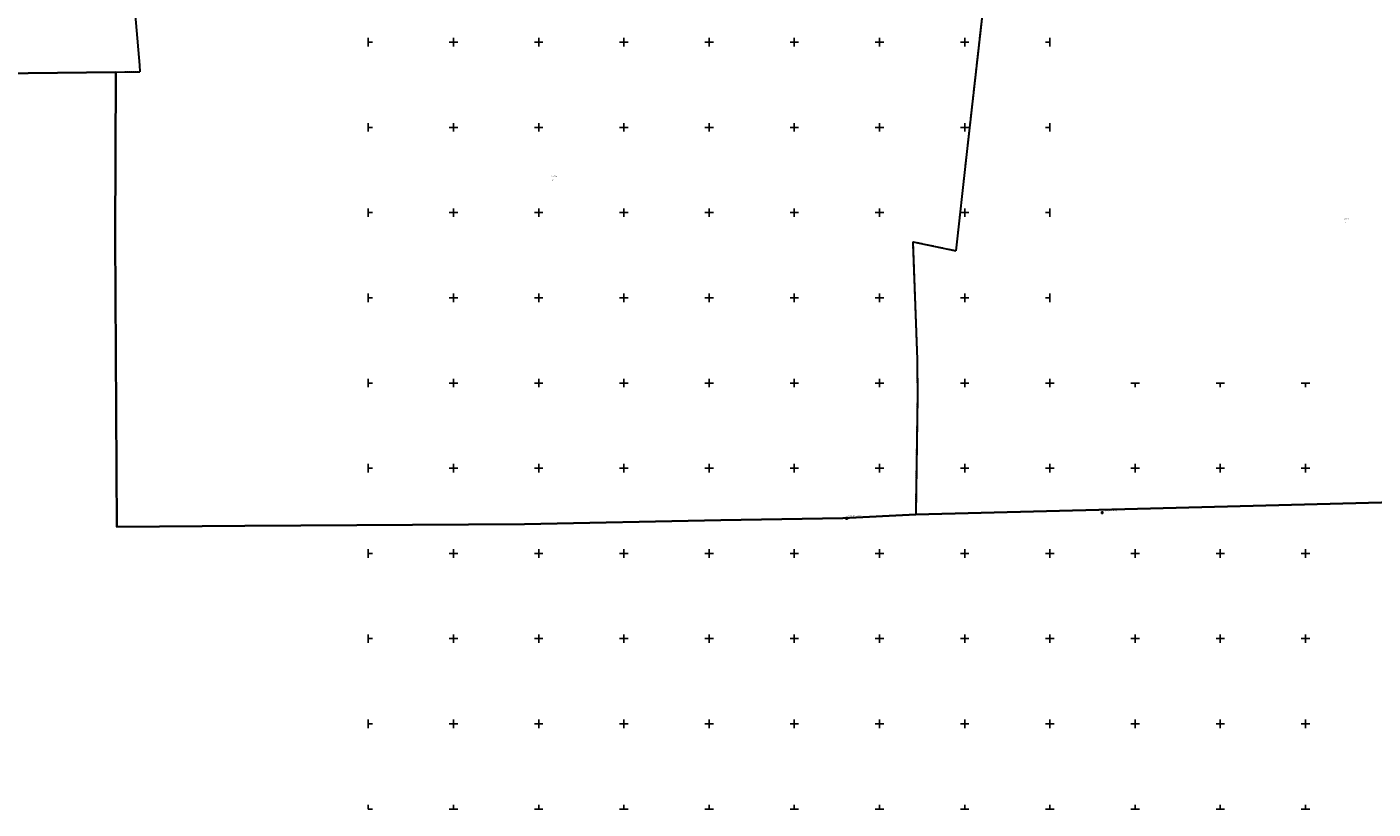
# Model space of a CAD drawing. Header units: metres. Extents: x 5548743 to 5556416, y 5707500 to 5714000.
# Tile 50 of 203: x 5553999 to 5555579, y 5707500 to 5708418. Entities that reach past the tile are written whole.
import ezdxf
from ezdxf.enums import TextEntityAlignment as Align

# ---------------------------------------------------------------- set-up
doc = ezdxf.new("R2010")
doc.units = ezdxf.units.M
doc.header["$MEASUREMENT"] = 0
doc.linetypes.add('1.5_0.75', pattern=[2.25, 1.5, -0.75])
doc.linetypes.add('219-1000', pattern=[0])
doc.layers.get('0').update_dxf_attribs({"color": 2, "linetype": 'CONTINUOUS', "lineweight": 5})
for name, color, linetype in [('210-oznaczenie konturu użytku gruntowego', 7, 'CONTINUOUS'), ('211-numer działki ewidencyjnej', 7, 'CONTINUOUS'), ('216-obręb ewidencyjny', 7, 'CONTINUOUS'), ('218-kontur użytku gruntowego', 7, 'CONTINUOUS'), ('219-działka ewidencyjna', 7, 'CONTINUOUS'), ('Szczegółowa osnowa geodezyjna pozioma', 7, 'CONTINUOUS'), ('Szczegółowa osnowa geodezyjna pozioma-Atr103', 7, 'CONTINUOUS'), ('Wstawianie ramki sekcyjnej z opisem', 7, 'CONTINUOUS')]:
    doc.layers.add(name, color=color, linetype=linetype)
doc.styles.get("Standard").update_dxf_attribs({"font": 'Working1250', "width": 0.75})

# ---------------------------------------------------------------- blocks, each defined once
blk = doc.blocks.new('OSSP')
at = {"color": 0}
for p, q in [((-0.939, 0.938), (-0.939, -0.938)), ((-0.939, 0.938), (-0.939, -0.938)), ((0.936, 0.938), (-0.939, 0.938)), ((0.936, 0.938), (-0.939, 0.938)), ((0.45, 0), (-0.45, 0)), ((0.45, 0), (-0.45, 0)), ((0, -0.45), (0, 0.45)), ((0, -0.45), (0, 0.45)), ((0.936, -0.938), (0.936, 0.938)), ((0.936, -0.938), (0.936, 0.938)), ((-0.939, -0.938), (0.936, -0.938)), ((-0.939, -0.938), (0.936, -0.938))]:
    blk.add_line(p, q, dxfattribs=at)
blk = doc.blocks.new('RAMKA1000K')
at = {"color": 0}
for p, q in [((0, 495), (0, 500)), ((0, 500), (5, 500)), ((95, 500), (105, 500)), ((100, 495), (100, 500)), ((195, 500), (205, 500)), ((200, 495), (200, 500)), ((295, 500), (305, 500)), ((300, 495), (300, 500)), ((395, 500), (405, 500)), ((400, 495), (400, 500)), ((495, 500), (505, 500)), ((500, 495), (500, 500)), ((595, 500), (605, 500)), ((600, 495), (600, 500)), ((695, 500), (705, 500)), ((700, 495), (700, 500)), ((795, 500), (800, 500)), ((800, 495), (800, 500)), ((0, 395), (0, 405)), ((0, 400), (5, 400)), ((95, 400), (105, 400)), ((100, 395), (100, 405)), ((195, 400), (205, 400)), ((200, 395), (200, 405)), ((295, 400), (305, 400)), ((300, 395), (300, 405)), ((395, 400), (405, 400)), ((400, 395), (400, 405)), ((495, 400), (505, 400)), ((500, 395), (500, 405)), ((595, 400), (605, 400)), ((600, 395), (600, 405)), ((695, 400), (705, 400)), ((700, 395), (700, 405)), ((795, 400), (800, 400)), ((800, 395), (800, 405)), ((0, 295), (0, 305)), ((100, 295), (100, 305)), ((200, 295), (200, 305)), ((300, 295), (300, 305)), ((400, 295), (400, 305)), ((500, 295), (500, 305)), ((600, 295), (600, 305)), ((700, 295), (700, 305)), ((800, 295), (800, 305)), ((0, 300), (5, 300)), ((95, 300), (105, 300)), ((195, 300), (205, 300)), ((295, 300), (305, 300)), ((395, 300), (405, 300)), ((495, 300), (505, 300)), ((595, 300), (605, 300)), ((695, 300), (705, 300)), ((795, 300), (800, 300)), ((0, 195), (0, 205)), ((0, 200), (5, 200)), ((95, 200), (105, 200)), ((100, 195), (100, 205)), ((195, 200), (205, 200)), ((200, 195), (200, 205)), ((295, 200), (305, 200)), ((300, 195), (300, 205)), ((395, 200), (405, 200)), ((400, 195), (400, 205)), ((495, 200), (505, 200)), ((500, 195), (500, 205)), ((595, 200), (605, 200)), ((600, 195), (600, 205)), ((695, 200), (705, 200)), ((700, 195), (700, 205)), ((795, 200), (800, 200)), ((800, 195), (800, 205)), ((0, 95), (0, 105)), ((0, 100), (5, 100)), ((95, 100), (105, 100)), ((100, 95), (100, 105)), ((195, 100), (205, 100)), ((200, 95), (200, 105)), ((295, 100), (305, 100)), ((300, 95), (300, 105)), ((395, 100), (405, 100)), ((400, 95), (400, 105)), ((495, 100), (505, 100)), ((500, 95), (500, 105)), ((595, 100), (605, 100)), ((600, 95), (600, 105)), ((695, 100), (705, 100)), ((700, 95), (700, 105)), ((795, 100), (800, 100)), ((800, 95), (800, 105)), ((0, 0), (0, 5)), ((0, 0), (5, 0)), ((95, 0), (105, 0)), ((100, 0), (100, 5)), ((195, 0), (205, 0)), ((200, 0), (200, 5)), ((295, 0), (305, 0)), ((300, 0), (300, 5)), ((395, 0), (405, 0)), ((400, 0), (400, 5)), ((495, 0), (505, 0)), ((500, 0), (500, 5)), ((595, 0), (605, 0)), ((600, 0), (600, 5)), ((695, 0), (705, 0)), ((700, 0), (700, 5)), ((795, 0), (800, 0)), ((800, 0), (800, 5))]:
    blk.add_line(p, q, dxfattribs=at)

msp = doc.modelspace()

# ---------------------------------------------------------------- linework, layer by layer
at = {"layer": '216-obręb ewidencyjny', "color": 4, "linetype": 'Continuous', "lineweight": 35, "flags": 128}
msp.add_lwpolyline([(5553657.79, 5708359.66), (5554103.66, 5708364.87), (5554102.87, 5708171.42), (5554104.77, 5707831.27), (5554255.1, 5707832.41), (5554583.29, 5707834.5), (5554813.76, 5707839.08), (5554956.87, 5707841.23), (5555042.47, 5707845.9), (5555272.59, 5707851.62), (5555619.4, 5707860.46)], dxfattribs=at)
at = {"layer": '218-kontur użytku gruntowego', "color": 70, "linetype": '1.5_0.75', "lineweight": 18, "flags": 128}
for points in [[(5554113.27, 5708585.73), (5554131.55, 5708373.18)], [(5555130.55, 5708521.77), (5555101.68, 5708264.77)], [(5555101.68, 5708264.77), (5555130.55, 5708521.77)], [(5554131.55, 5708373.18), (5554131.91, 5708365.29)], [(5554103.66, 5708364.87), (5554102.87, 5708171.42)], [(5554131.91, 5708365.29), (5554103.66, 5708364.87)], [(5555101.68, 5708264.77), (5555089.64, 5708155.3)], [(5555089.64, 5708155.3), (5555101.68, 5708264.77)], [(5554102.87, 5708171.42), (5554104.77, 5707831.27)], [(5555089.64, 5708155.3), (5555038.99, 5708165.88)], [(5555038.99, 5708165.88), (5555044.19, 5708027.6)], [(5555044.19, 5708027.6), (5555038.99, 5708165.88)], [(5555038.99, 5708165.88), (5555089.64, 5708155.3)], [(5555044.19, 5708027.6), (5555044.5, 5707984.34)], [(5555044.5, 5707984.34), (5555044.19, 5708027.6)], [(5555044.5, 5707984.34), (5555042.47, 5707845.9)], [(5555042.47, 5707845.9), (5555044.5, 5707984.34)], [(5554956.87, 5707841.23), (5555042.47, 5707845.9)], [(5555042.47, 5707845.9), (5555272.59, 5707851.62)], [(5555272.59, 5707851.62), (5555619.4, 5707860.46)], [(5554104.77, 5707831.27), (5554255.1, 5707832.41)], [(5554255.1, 5707832.41), (5554583.29, 5707834.5)], [(5554583.29, 5707834.5), (5554813.76, 5707839.08)], [(5554813.76, 5707839.08), (5554956.87, 5707841.23)]]:
    msp.add_lwpolyline(points, dxfattribs=at)
at = {"layer": '219-działka ewidencyjna', "color": 94, "linetype": '219-1000', "lineweight": 30, "flags": 128}
for points in [[(5554113.27, 5708585.73), (5554131.55, 5708373.18)], [(5555130.55, 5708521.77), (5555101.68, 5708264.77)], [(5554131.55, 5708373.18), (5554131.91, 5708365.29)], [(5554103.66, 5708364.87), (5554102.87, 5708171.42)], [(5554103.66, 5708364.87), (5554131.91, 5708365.29)], [(5555101.68, 5708264.77), (5555089.64, 5708155.3)], [(5554102.87, 5708171.42), (5554104.77, 5707831.27)], [(5555038.99, 5708165.88), (5555044.19, 5708027.6)], [(5555038.99, 5708165.88), (5555089.64, 5708155.3)], [(5555044.19, 5708027.6), (5555044.5, 5707984.34)], [(5555044.5, 5707984.34), (5555042.47, 5707845.9)], [(5555042.47, 5707845.9), (5554956.87, 5707841.23)], [(5555272.59, 5707851.62), (5555042.47, 5707845.9)], [(5555619.4, 5707860.46), (5555272.59, 5707851.62)], [(5554104.77, 5707831.27), (5554255.1, 5707832.41)], [(5554255.1, 5707832.41), (5554583.29, 5707834.5)], [(5554583.29, 5707834.5), (5554813.76, 5707839.08)], [(5554813.76, 5707839.08), (5554956.87, 5707841.23)]]:
    msp.add_lwpolyline(points, dxfattribs=at)

# ---------------------------------------------------------------- block references
at = {"layer": 'Szczegółowa osnowa geodezyjna pozioma', "color": 252, "linetype": 'Continuous', "lineweight": 13}
for p in [(5555261.354, 5707847.872), (5554961.47, 5707841.279)]:
    msp.add_blockref('OSSP', p, dxfattribs=at)
at = {"layer": 'Wstawianie ramki sekcyjnej z opisem', "color": 8, "linetype": 'Continuous', "lineweight": 5}
for p in [(5554400, 5708000), (5554400, 5708000), (5554400, 5708000), (5554400, 5708000), (5554400, 5707500), (5554400, 5707500), (5554400, 5707500), (5554400, 5707500), (5555200, 5707500), (5555200, 5707500), (5555200, 5707500), (5555200, 5707500)]:
    msp.add_blockref('RAMKA1000K', p, dxfattribs=at)

# ---------------------------------------------------------------- texts
at = {"layer": '210-oznaczenie konturu użytku gruntowego', "color": 70, "linetype": 'Continuous', "lineweight": 18, "width": 0.79}
for p in [(5554615.26, 5708237.93), (5555545.22, 5708187.28)]:
    msp.add_text('Ls', height=1.5, dxfattribs=at).set_placement(p)
at = {"layer": '211-numer działki ewidencyjnej', "color": 94, "linetype": 'Continuous', "lineweight": 30, "width": 0.79}
for s, p in [('279/18', (5554615.17, 5708241.93)), ('277/17', (5555545.13, 5708191.28))]:
    msp.add_text(s, height=1.5, dxfattribs=at).set_placement(p)
at = {"layer": 'Szczegółowa osnowa geodezyjna pozioma-Atr103', "color": 252, "oblique": 15, "width": 0.9}
for s, p in [('5.157.27.1.10530', (5555262.354, 5707848.872)), ('5.157.27.1.10520', (5554962.47, 5707842.279))]:
    msp.add_text(s, height=1.5, dxfattribs=at).set_placement(p, align=Align.BOTTOM_LEFT)

doc.saveas('drawing.dxf')
